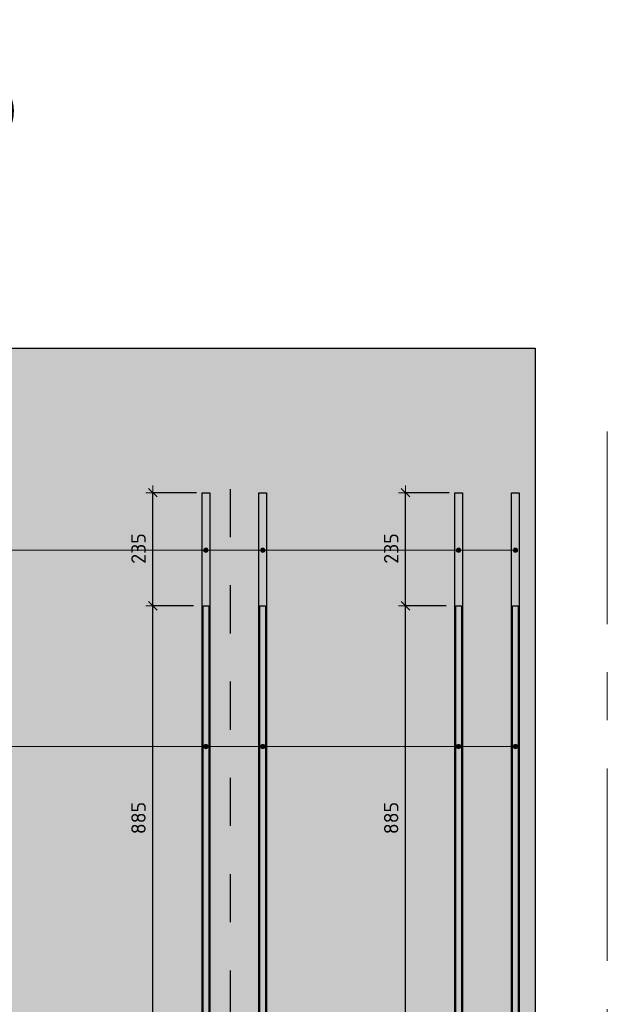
# Model space of a CAD drawing. Header units: metres. Extents: x -38 to 97, y -15 to 21.
# Tile 51 of 216: x 83.23 to 84.46, y -5.61 to -3.57. Entities that reach past the tile are written whole.
import ezdxf

# ---------------------------------------------------------------- set-up
doc = ezdxf.new("R2010")
doc.units = ezdxf.units.M
doc.header["$PDMODE"] = 65
for name, pattern in [('______11', [0.5, 0.4, -0.05, 0, -0.05]), ('______2', [0.0405, 0.03, -0.0105]), ('______5', [1.1, 0.8, -0.1, 0.1, -0.1])]:
    doc.linetypes.add(name, pattern=pattern)
for name, color, linetype, lineweight in [('XR$4$Арм.стержн.горизонт. 1', 180, 'Continuous', 35), ('XR$4$Арм.стержн.горизонт. 2', 202, 'Continuous', 35), ('XR$4$Осевая линия (1)', 7, '______5', 13), ('XR$4$Перекрытие (1)', 7, 'Continuous', 35), ('XR$4$Размерная линия (1)', 7, 'Continuous', 13), ('XR$4$Текст_ общее_1', 7, 'Continuous', 13), ('XR$6$ВК__отв в полу 1-2 эт', 220, 'Continuous', 25), ('XR$6$Перекрытие (1)', 7, 'Continuous', 35), ('XR$6$Размерная линия (1)', 7, 'Continuous', 13), ('XR$6$Текст_ общее_1', 7, 'Continuous', 13)]:
    doc.layers.add(name, color=color, linetype=linetype, lineweight=lineweight)
doc.styles.add('ISOCPEUR', font='txt')
doc.dimstyles.new('DIMSTYLE_24', dxfattribs={"dimtxt": 0.03, "dimasz": 0.03, "dimexe": 0, "dimexo": 0, "dimgap": 0.015, "dimtad": 2, "dimdec": 0, "dimlfac": 1000, "dimrnd": 5, "dimzin": 12, "dimdsep": 46, "dimtxsty": 'ISOCPEUR', "dimblk1": 'ALL_ML_STRICH', "dimblk2": 'ALL_ML_STRICH', "dimsah": 1, "dimcen": 0, "dimclrd": 7, "dimclre": 256, "dimclrt": 7, "dimadec": 0, "dimazin": 0, "dimtfac": 1, "dimtdec": 0, "dimtix": 1, "dimtmove": 2, "dimatfit": 3, "dimfxl": 0, "dimtzin": 0, "dimlwd": 0, "dimlwe": -3, "dimarcsym": 0})

# ---------------------------------------------------------------- blocks, each defined once
blk = doc.blocks.new('ALL_ML_STRICH')
at = {"color": 0, "linetype": 'ByBlock', "lineweight": -2}
for p, q in [((-1, 0), (0.5, 0)), ((-0.3, -0.3), (0.3, 0.3)), ((0, -0.5), (0, 0.5))]:
    blk.add_line(p, q, dxfattribs=at)
blk = doc.blocks.new('*D406')
at = {"layer": 'DEFPOINTS', "color": 7, "linetype": 'Continuous', "lineweight": 13, "transparency": 33554687}
for p in [(84.1406, -4.7849), (83.9397, -5.6699), (84.0364, -5.6699)]:
    blk.add_point(p, dxfattribs=at)
at = {"layer": 'XR$4$Размерная линия (1)', "color": 9, "linetype": 'Continuous', "lineweight": -2, "true_color": 0xc7c7c7, "transparency": 33554687}
for p, q in [((84.1206, -4.7849), (84.0364, -4.7849)), ((83.9597, -5.6699), (84.0364, -5.6699))]:
    blk.add_line(p, q, dxfattribs=at)
at = {"layer": 'XR$4$Размерная линия (1)', "color": 7, "linetype": 'Continuous', "lineweight": -2, "transparency": 33554687}
blk.add_line((84.0364, -5.6699), (84.0364, -4.7849), dxfattribs=at)
at = {"layer": 'XR$4$Размерная линия (1)', "color": 7, "linetype": 'Continuous', "lineweight": 13, "transparency": 33554687, "xscale": 0.03, "yscale": 0.03, "zscale": 0.03}
for p, rotation in [((84.0364, -4.7849), 90), ((84.0364, -5.6699), 270)]:
    blk.add_blockref('ALL_ML_STRICH', p, dxfattribs=dict(at, rotation=rotation))
at = {"layer": 'XR$4$Размерная линия (1)', "color": 7, "linetype": 'Continuous', "lineweight": 13, "transparency": 33554687, "insert": (84.0064, -5.2259), "char_height": 0.03, "width": 0.09, "attachment_point": 5, "rotation": 90, "style": 'ISOCPEUR'}
blk.add_mtext('\\A1;{885}', dxfattribs=at)
blk = doc.blocks.new('*D407')
at = {"layer": 'DEFPOINTS', "color": 7, "linetype": 'Continuous', "lineweight": 13, "transparency": 33554687}
for p in [(84.1471, -4.5499), (84.0364, -4.7849), (84.1406, -4.7849)]:
    blk.add_point(p, dxfattribs=at)
at = {"layer": 'XR$4$Размерная линия (1)', "color": 9, "linetype": 'Continuous', "lineweight": -2, "true_color": 0xc7c7c7, "transparency": 33554687}
for p, q in [((84.1271, -4.5499), (84.0364, -4.5499)), ((84.1206, -4.7849), (84.0364, -4.7849))]:
    blk.add_line(p, q, dxfattribs=at)
at = {"layer": 'XR$4$Размерная линия (1)', "color": 7, "linetype": 'Continuous', "lineweight": -2, "transparency": 33554687}
blk.add_line((84.0364, -4.7849), (84.0364, -4.5499), dxfattribs=at)
at = {"layer": 'XR$4$Размерная линия (1)', "color": 7, "linetype": 'Continuous', "lineweight": 13, "transparency": 33554687, "xscale": 0.03, "yscale": 0.03, "zscale": 0.03}
for p, rotation in [((84.0364, -4.5499), 90), ((84.0364, -4.7849), 270)]:
    blk.add_blockref('ALL_ML_STRICH', p, dxfattribs=dict(at, rotation=rotation))
at = {"layer": 'XR$4$Размерная линия (1)', "color": 7, "linetype": 'Continuous', "lineweight": 13, "transparency": 33554687, "insert": (84.0064, -4.6659), "char_height": 0.03, "width": 0.09, "attachment_point": 5, "rotation": 90, "style": 'ISOCPEUR'}
blk.add_mtext('\\A1;{235}', dxfattribs=at)
blk = doc.blocks.new('*D411')
at = {"layer": 'DEFPOINTS', "color": 7, "linetype": 'Continuous', "lineweight": 13, "transparency": 33554687}
for p in [(83.6156, -4.7849), (83.4147, -5.6699), (83.5114, -5.6699)]:
    blk.add_point(p, dxfattribs=at)
at = {"layer": 'XR$4$Размерная линия (1)', "color": 9, "linetype": 'Continuous', "lineweight": -2, "true_color": 0xc7c7c7, "transparency": 33554687}
for p, q in [((83.5956, -4.7849), (83.5114, -4.7849)), ((83.4347, -5.6699), (83.5114, -5.6699))]:
    blk.add_line(p, q, dxfattribs=at)
at = {"layer": 'XR$4$Размерная линия (1)', "color": 7, "linetype": 'Continuous', "lineweight": -2, "transparency": 33554687}
blk.add_line((83.5114, -5.6699), (83.5114, -4.7849), dxfattribs=at)
at = {"layer": 'XR$4$Размерная линия (1)', "color": 7, "linetype": 'Continuous', "lineweight": 13, "transparency": 33554687, "xscale": 0.03, "yscale": 0.03, "zscale": 0.03}
for p, rotation in [((83.5114, -4.7849), 90), ((83.5114, -5.6699), 270)]:
    blk.add_blockref('ALL_ML_STRICH', p, dxfattribs=dict(at, rotation=rotation))
at = {"layer": 'XR$4$Размерная линия (1)', "color": 7, "linetype": 'Continuous', "lineweight": 13, "transparency": 33554687, "insert": (83.4814, -5.2259), "char_height": 0.03, "width": 0.09, "attachment_point": 5, "rotation": 90, "style": 'ISOCPEUR'}
blk.add_mtext('\\A1;{885}', dxfattribs=at)
blk = doc.blocks.new('*D412')
at = {"layer": 'DEFPOINTS', "color": 7, "linetype": 'Continuous', "lineweight": 13, "transparency": 33554687}
for p in [(83.6221, -4.5499), (83.5114, -4.7849), (83.6156, -4.7849)]:
    blk.add_point(p, dxfattribs=at)
at = {"layer": 'XR$4$Размерная линия (1)', "color": 9, "linetype": 'Continuous', "lineweight": -2, "true_color": 0xc7c7c7, "transparency": 33554687}
for p, q in [((83.6021, -4.5499), (83.5114, -4.5499)), ((83.5956, -4.7849), (83.5114, -4.7849))]:
    blk.add_line(p, q, dxfattribs=at)
at = {"layer": 'XR$4$Размерная линия (1)', "color": 7, "linetype": 'Continuous', "lineweight": -2, "transparency": 33554687}
blk.add_line((83.5114, -4.7849), (83.5114, -4.5499), dxfattribs=at)
at = {"layer": 'XR$4$Размерная линия (1)', "color": 7, "linetype": 'Continuous', "lineweight": 13, "transparency": 33554687, "xscale": 0.03, "yscale": 0.03, "zscale": 0.03}
for p, rotation in [((83.5114, -4.5499), 90), ((83.5114, -4.7849), 270)]:
    blk.add_blockref('ALL_ML_STRICH', p, dxfattribs=dict(at, rotation=rotation))
at = {"layer": 'XR$4$Размерная линия (1)', "color": 7, "linetype": 'Continuous', "lineweight": 13, "transparency": 33554687, "insert": (83.4814, -4.6659), "char_height": 0.03, "width": 0.09, "attachment_point": 5, "rotation": 90, "style": 'ISOCPEUR'}
blk.add_mtext('\\A1;{235}', dxfattribs=at)
blk = doc.blocks.new('*D737')
at = {"layer": 'DEFPOINTS', "color": 7, "linetype": 'Continuous', "lineweight": 13, "transparency": 33554687}
for p in [(84.1406, -4.7849), (83.9397, -5.6699), (84.0364, -5.6699)]:
    blk.add_point(p, dxfattribs=at)
at = {"layer": 'XR$6$Размерная линия (1)', "color": 9, "linetype": 'Continuous', "lineweight": -2, "true_color": 0xc7c7c7, "transparency": 33554687}
for p, q in [((84.1206, -4.7849), (84.0364, -4.7849)), ((83.9597, -5.6699), (84.0364, -5.6699))]:
    blk.add_line(p, q, dxfattribs=at)
at = {"layer": 'XR$6$Размерная линия (1)', "color": 7, "linetype": 'Continuous', "lineweight": -2, "transparency": 33554687}
blk.add_line((84.0364, -5.6699), (84.0364, -4.7849), dxfattribs=at)
at = {"layer": 'XR$6$Размерная линия (1)', "color": 7, "linetype": 'Continuous', "lineweight": 13, "transparency": 33554687, "xscale": 0.03, "yscale": 0.03, "zscale": 0.03}
for p, rotation in [((84.0364, -4.7849), 90), ((84.0364, -5.6699), 270)]:
    blk.add_blockref('ALL_ML_STRICH', p, dxfattribs=dict(at, rotation=rotation))
at = {"layer": 'XR$6$Размерная линия (1)', "color": 7, "linetype": 'Continuous', "lineweight": 13, "transparency": 33554687, "insert": (84.0064, -5.2259), "char_height": 0.03, "width": 0.09, "attachment_point": 5, "rotation": 90, "style": 'ISOCPEUR'}
blk.add_mtext('\\A1;{885}', dxfattribs=at)
blk = doc.blocks.new('*D738')
at = {"layer": 'DEFPOINTS', "color": 7, "linetype": 'Continuous', "lineweight": 13, "transparency": 33554687}
for p in [(84.1471, -4.5499), (84.0364, -4.7849), (84.1406, -4.7849)]:
    blk.add_point(p, dxfattribs=at)
at = {"layer": 'XR$6$Размерная линия (1)', "color": 9, "linetype": 'Continuous', "lineweight": -2, "true_color": 0xc7c7c7, "transparency": 33554687}
for p, q in [((84.1271, -4.5499), (84.0364, -4.5499)), ((84.1206, -4.7849), (84.0364, -4.7849))]:
    blk.add_line(p, q, dxfattribs=at)
at = {"layer": 'XR$6$Размерная линия (1)', "color": 7, "linetype": 'Continuous', "lineweight": -2, "transparency": 33554687}
blk.add_line((84.0364, -4.7849), (84.0364, -4.5499), dxfattribs=at)
at = {"layer": 'XR$6$Размерная линия (1)', "color": 7, "linetype": 'Continuous', "lineweight": 13, "transparency": 33554687, "xscale": 0.03, "yscale": 0.03, "zscale": 0.03}
for p, rotation in [((84.0364, -4.5499), 90), ((84.0364, -4.7849), 270)]:
    blk.add_blockref('ALL_ML_STRICH', p, dxfattribs=dict(at, rotation=rotation))
at = {"layer": 'XR$6$Размерная линия (1)', "color": 7, "linetype": 'Continuous', "lineweight": 13, "transparency": 33554687, "insert": (84.0064, -4.6659), "char_height": 0.03, "width": 0.09, "attachment_point": 5, "rotation": 90, "style": 'ISOCPEUR'}
blk.add_mtext('\\A1;{235}', dxfattribs=at)
blk = doc.blocks.new('*D742')
at = {"layer": 'DEFPOINTS', "color": 7, "linetype": 'Continuous', "lineweight": 13, "transparency": 33554687}
for p in [(83.6156, -4.7849), (83.4147, -5.6699), (83.5114, -5.6699)]:
    blk.add_point(p, dxfattribs=at)
at = {"layer": 'XR$6$Размерная линия (1)', "color": 9, "linetype": 'Continuous', "lineweight": -2, "true_color": 0xc7c7c7, "transparency": 33554687}
for p, q in [((83.5956, -4.7849), (83.5114, -4.7849)), ((83.4347, -5.6699), (83.5114, -5.6699))]:
    blk.add_line(p, q, dxfattribs=at)
at = {"layer": 'XR$6$Размерная линия (1)', "color": 7, "linetype": 'Continuous', "lineweight": -2, "transparency": 33554687}
blk.add_line((83.5114, -5.6699), (83.5114, -4.7849), dxfattribs=at)
at = {"layer": 'XR$6$Размерная линия (1)', "color": 7, "linetype": 'Continuous', "lineweight": 13, "transparency": 33554687, "xscale": 0.03, "yscale": 0.03, "zscale": 0.03}
for p, rotation in [((83.5114, -4.7849), 90), ((83.5114, -5.6699), 270)]:
    blk.add_blockref('ALL_ML_STRICH', p, dxfattribs=dict(at, rotation=rotation))
at = {"layer": 'XR$6$Размерная линия (1)', "color": 7, "linetype": 'Continuous', "lineweight": 13, "transparency": 33554687, "insert": (83.4814, -5.2259), "char_height": 0.03, "width": 0.09, "attachment_point": 5, "rotation": 90, "style": 'ISOCPEUR'}
blk.add_mtext('\\A1;{885}', dxfattribs=at)
blk = doc.blocks.new('*D743')
at = {"layer": 'DEFPOINTS', "color": 7, "linetype": 'Continuous', "lineweight": 13, "transparency": 33554687}
for p in [(83.6221, -4.5499), (83.5114, -4.7849), (83.6156, -4.7849)]:
    blk.add_point(p, dxfattribs=at)
at = {"layer": 'XR$6$Размерная линия (1)', "color": 9, "linetype": 'Continuous', "lineweight": -2, "true_color": 0xc7c7c7, "transparency": 33554687}
for p, q in [((83.6021, -4.5499), (83.5114, -4.5499)), ((83.5956, -4.7849), (83.5114, -4.7849))]:
    blk.add_line(p, q, dxfattribs=at)
at = {"layer": 'XR$6$Размерная линия (1)', "color": 7, "linetype": 'Continuous', "lineweight": -2, "transparency": 33554687}
blk.add_line((83.5114, -4.7849), (83.5114, -4.5499), dxfattribs=at)
at = {"layer": 'XR$6$Размерная линия (1)', "color": 7, "linetype": 'Continuous', "lineweight": 13, "transparency": 33554687, "xscale": 0.03, "yscale": 0.03, "zscale": 0.03}
for p, rotation in [((83.5114, -4.5499), 90), ((83.5114, -4.7849), 270)]:
    blk.add_blockref('ALL_ML_STRICH', p, dxfattribs=dict(at, rotation=rotation))
at = {"layer": 'XR$6$Размерная линия (1)', "color": 7, "linetype": 'Continuous', "lineweight": 13, "transparency": 33554687, "insert": (83.4814, -4.6659), "char_height": 0.03, "width": 0.09, "attachment_point": 5, "rotation": 90, "style": 'ISOCPEUR'}
blk.add_mtext('\\A1;{235}', dxfattribs=at)
blk = doc.blocks.new('СЛОЖНЫЙ_ОБЪЕКТ_98')
at = {"linetype": 'Continuous', "lineweight": 25, "true_color": 0x000000, "transparency": 33554687}
for points in [[(83.6843, -4.4488), (83.6842, -4.448), (83.6839, -4.4473), (83.6836, -4.4466), (83.6832, -4.446), (83.6827, -4.4454), (83.6821, -4.4449), (83.6814, -4.4445), (83.6807, -4.4441), (83.68, -4.4439), (83.6793, -4.4437), (83.6785, -4.4437), (83.6652, -4.4437), (83.6644, -4.4437), (83.6636, -4.4439), (83.6629, -4.4441), (83.6622, -4.4445), (83.6616, -4.4449), (83.661, -4.4454), (83.6605, -4.446), (83.6601, -4.4466), (83.6597, -4.4473), (83.6595, -4.448), (83.6593, -4.4488), (83.6593, -4.4496), (83.6593, -4.5471), (83.6844, -4.5471), (83.6844, -4.4496)], [(83.6843, -6.9992), (83.6844, -6.9985), (83.6844, -6.901), (83.6593, -6.901), (83.6593, -6.9985), (83.6593, -6.9992), (83.6595, -7), (83.6597, -7.0007), (83.6601, -7.0014), (83.6605, -7.002), (83.661, -7.0026), (83.6616, -7.0031), (83.6622, -7.0035), (83.6629, -7.0039), (83.6636, -7.0041), (83.6644, -7.0043), (83.6652, -7.0043), (83.6785, -7.0043), (83.6793, -7.0043), (83.68, -7.0041), (83.6807, -7.0039), (83.6814, -7.0035), (83.6821, -7.0031), (83.6827, -7.0026), (83.6832, -7.002), (83.6836, -7.0014), (83.6839, -7.0007), (83.6842, -7)]]:
    blk.add_hatch(color=18, dxfattribs=at).paths.add_polyline_path(points)
at = {"color": 7, "linetype": '______2', "lineweight": 25, "transparency": 33554687}
blk.add_line((83.6718, -4.5424), (83.6718, -6.901), dxfattribs=at)
at = {"layer": 'XR$6$ВК__отв в полу 1-2 эт', "color": 7, "linetype": 'Continuous', "lineweight": 13, "transparency": 33554687}
for p, q in [((83.6718, -7.001), (83.6718, -7.131)), ((83.6718, -7.131), (83.8118, -7.131))]:
    blk.add_line(p, q, dxfattribs=at)
at = {"color": 7, "linetype": 'Continuous', "lineweight": 13, "transparency": 33554687, "insert": (83.758, -7.0509), "char_height": 0.06, "width": 0.065333, "attachment_point": 5, "style": 'ISOCPEUR'}
blk.add_mtext('\\A1;{\\fISOCPEUR|i0|b0;\\H0.060000;\\W1.000000;\\C7;д}\\P', dxfattribs=at)

msp = doc.modelspace()

# ---------------------------------------------------------------- hatches: boundary and pattern name
at = {"linetype": 'Continuous', "lineweight": 13, "true_color": 0xf1f1f1, "transparency": 33554687}
msp.add_hatch(color=7, dxfattribs=at).paths.add_polyline_path([(84.3056, -4.2499), (80.9556, -4.2499), (80.9556, -5.8499), (84.3056, -5.8499)])
at = {"layer": 'XR$4$Арм.стержн.горизонт. 1', "linetype": 'Continuous', "lineweight": 13, "transparency": 33554687}
for points in [[(83.6178, -4.6717), (83.6178, -4.6672), (83.6171, -4.6695)], [(83.6178, -4.6672), (83.6194, -4.6734), (83.6194, -4.6656)], [(83.6178, -4.6672), (83.6178, -4.6717), (83.6194, -4.6734)], [(83.6194, -4.6656), (83.6216, -4.674), (83.6216, -4.665)], [(83.6194, -4.6656), (83.6194, -4.6734), (83.6216, -4.674)], [(83.6216, -4.665), (83.6216, -4.674), (83.6239, -4.6734)], [(83.6216, -4.665), (83.6239, -4.6734), (83.6239, -4.6656)], [(83.6239, -4.6656), (83.6239, -4.6734), (83.6255, -4.6717)], [(83.6239, -4.6656), (83.6255, -4.6717), (83.6255, -4.6672)], [(83.6255, -4.6672), (83.6255, -4.6717), (83.6261, -4.6695)], [(83.7358, -4.6717), (83.7358, -4.6672), (83.7351, -4.6695)], [(83.7358, -4.6672), (83.7374, -4.6734), (83.7374, -4.6656)], [(83.7358, -4.6672), (83.7358, -4.6717), (83.7374, -4.6734)], [(83.7374, -4.6656), (83.7396, -4.674), (83.7396, -4.665)], [(83.7374, -4.6656), (83.7374, -4.6734), (83.7396, -4.674)], [(83.7396, -4.665), (83.7396, -4.674), (83.7419, -4.6734)], [(83.7396, -4.665), (83.7419, -4.6734), (83.7419, -4.6656)], [(83.7419, -4.6656), (83.7419, -4.6734), (83.7435, -4.6717)], [(83.7419, -4.6656), (83.7435, -4.6717), (83.7435, -4.6672)], [(83.7435, -4.6672), (83.7435, -4.6717), (83.7441, -4.6695)], [(84.1428, -4.6717), (84.1428, -4.6672), (84.1421, -4.6695)], [(84.1428, -4.6672), (84.1444, -4.6734), (84.1444, -4.6656)], [(84.1428, -4.6672), (84.1428, -4.6717), (84.1444, -4.6734)], [(84.1444, -4.6656), (84.1466, -4.674), (84.1466, -4.665)], [(84.1444, -4.6656), (84.1444, -4.6734), (84.1466, -4.674)], [(84.1466, -4.665), (84.1466, -4.674), (84.1489, -4.6734)], [(84.1466, -4.665), (84.1489, -4.6734), (84.1489, -4.6656)], [(84.1489, -4.6656), (84.1489, -4.6734), (84.1505, -4.6717)], [(84.1489, -4.6656), (84.1505, -4.6717), (84.1505, -4.6672)], [(84.1505, -4.6672), (84.1505, -4.6717), (84.1511, -4.6695)], [(84.2608, -4.6717), (84.2608, -4.6672), (84.2601, -4.6695)], [(84.2608, -4.6672), (84.2624, -4.6734), (84.2624, -4.6656)], [(84.2608, -4.6672), (84.2608, -4.6717), (84.2624, -4.6734)], [(84.2624, -4.6656), (84.2646, -4.674), (84.2646, -4.665)], [(84.2624, -4.6656), (84.2624, -4.6734), (84.2646, -4.674)], [(84.2646, -4.665), (84.2646, -4.674), (84.2669, -4.6734)], [(84.2646, -4.665), (84.2669, -4.6734), (84.2669, -4.6656)], [(84.2669, -4.6656), (84.2669, -4.6734), (84.2685, -4.6717)], [(84.2669, -4.6656), (84.2685, -4.6717), (84.2685, -4.6672)], [(84.2685, -4.6672), (84.2685, -4.6717), (84.2691, -4.6695)]]:
    msp.add_hatch(color=7, dxfattribs=at).paths.add_polyline_path(points)
at = {"layer": 'XR$4$Арм.стержн.горизонт. 2', "linetype": 'Continuous', "lineweight": 13, "transparency": 33554687}
for points in [[(83.6194, -5.0734), (83.6216, -5.0818), (83.6216, -5.0728)], [(83.6216, -5.0728), (83.6216, -5.0818), (83.6239, -5.0812)], [(83.6216, -5.0728), (83.6239, -5.0812), (83.6239, -5.0734)], [(83.7374, -5.0734), (83.7396, -5.0818), (83.7396, -5.0728)], [(83.7396, -5.0728), (83.7396, -5.0818), (83.7419, -5.0812)], [(83.7396, -5.0728), (83.7419, -5.0812), (83.7419, -5.0734)], [(84.1444, -5.0734), (84.1466, -5.0818), (84.1466, -5.0728)], [(84.1466, -5.0728), (84.1466, -5.0818), (84.1489, -5.0812)], [(84.1466, -5.0728), (84.1489, -5.0812), (84.1489, -5.0734)], [(84.2624, -5.0734), (84.2646, -5.0818), (84.2646, -5.0728)], [(84.2646, -5.0728), (84.2646, -5.0818), (84.2669, -5.0812)], [(84.2646, -5.0728), (84.2669, -5.0812), (84.2669, -5.0734)], [(83.6178, -5.0796), (83.6178, -5.0751), (83.6171, -5.0773)], [(83.6178, -5.0751), (83.6194, -5.0812), (83.6194, -5.0734)], [(83.6178, -5.0751), (83.6178, -5.0796), (83.6194, -5.0812)], [(83.6194, -5.0734), (83.6194, -5.0812), (83.6216, -5.0818)], [(83.6239, -5.0734), (83.6239, -5.0812), (83.6255, -5.0796)], [(83.6239, -5.0734), (83.6255, -5.0796), (83.6255, -5.0751)], [(83.6255, -5.0751), (83.6255, -5.0796), (83.6261, -5.0773)], [(83.7358, -5.0796), (83.7358, -5.0751), (83.7351, -5.0773)], [(83.7358, -5.0751), (83.7374, -5.0812), (83.7374, -5.0734)], [(83.7358, -5.0751), (83.7358, -5.0796), (83.7374, -5.0812)], [(83.7374, -5.0734), (83.7374, -5.0812), (83.7396, -5.0818)], [(83.7419, -5.0734), (83.7419, -5.0812), (83.7435, -5.0796)], [(83.7419, -5.0734), (83.7435, -5.0796), (83.7435, -5.0751)], [(83.7435, -5.0751), (83.7435, -5.0796), (83.7441, -5.0773)], [(84.1428, -5.0796), (84.1428, -5.0751), (84.1421, -5.0773)], [(84.1428, -5.0751), (84.1444, -5.0812), (84.1444, -5.0734)], [(84.1428, -5.0751), (84.1428, -5.0796), (84.1444, -5.0812)], [(84.1444, -5.0734), (84.1444, -5.0812), (84.1466, -5.0818)], [(84.1489, -5.0734), (84.1489, -5.0812), (84.1505, -5.0796)], [(84.1489, -5.0734), (84.1505, -5.0796), (84.1505, -5.0751)], [(84.1505, -5.0751), (84.1505, -5.0796), (84.1511, -5.0773)], [(84.2608, -5.0796), (84.2608, -5.0751), (84.2601, -5.0773)], [(84.2608, -5.0751), (84.2624, -5.0812), (84.2624, -5.0734)], [(84.2608, -5.0751), (84.2608, -5.0796), (84.2624, -5.0812)], [(84.2624, -5.0734), (84.2624, -5.0812), (84.2646, -5.0818)], [(84.2669, -5.0734), (84.2669, -5.0812), (84.2685, -5.0796)], [(84.2669, -5.0734), (84.2685, -5.0796), (84.2685, -5.0751)], [(84.2685, -5.0751), (84.2685, -5.0796), (84.2691, -5.0773)]]:
    msp.add_hatch(color=7, dxfattribs=at).paths.add_polyline_path(points)

# ---------------------------------------------------------------- linework, layer by layer
at = {"layer": 'XR$4$Арм.стержн.горизонт. 1', "color": 7, "linetype": 'Continuous', "lineweight": 13, "transparency": 33554687}
for p, q in [((80.6389, -4.6695), (83.6216, -4.6695)), ((80.6389, -4.6695), (84.2646, -4.6695)), ((80.6389, -4.6695), (83.7396, -4.6695)), ((80.6389, -4.6695), (84.1466, -4.6695)), ((83.6171, -4.6695), (83.6171, -4.6695)), ((83.6216, -4.665), (83.6216, -4.665)), ((83.6216, -4.674), (83.6216, -4.674)), ((83.6261, -4.6695), (83.6261, -4.6695)), ((83.7351, -4.6695), (83.7351, -4.6695)), ((83.7396, -4.665), (83.7396, -4.665)), ((83.7396, -4.674), (83.7396, -4.674)), ((83.7441, -4.6695), (83.7441, -4.6695)), ((84.1421, -4.6695), (84.1421, -4.6695)), ((84.1466, -4.665), (84.1466, -4.665)), ((84.1466, -4.674), (84.1466, -4.674)), ((84.1511, -4.6695), (84.1511, -4.6695)), ((84.2601, -4.6695), (84.2601, -4.6695)), ((84.2646, -4.665), (84.2646, -4.665)), ((84.2646, -4.674), (84.2646, -4.674)), ((84.2691, -4.6695), (84.2691, -4.6695))]:
    msp.add_line(p, q, dxfattribs=at)
at = {"layer": 'XR$4$Арм.стержн.горизонт. 1', "color": 7, "linetype": 'Continuous', "lineweight": 25, "transparency": 33554687}
for points in [[(83.6136, -6.8899), (83.6136, -4.5499), (83.6296, -4.5499), (83.6296, -6.8899), (83.6136, -6.8899)], [(83.7316, -6.8899), (83.7316, -4.5499), (83.7476, -4.5499), (83.7476, -6.8899), (83.7316, -6.8899)], [(84.1386, -6.8899), (84.1386, -4.5499), (84.1546, -4.5499), (84.1546, -6.8899), (84.1386, -6.8899)], [(84.2566, -6.8899), (84.2566, -4.5499), (84.2726, -4.5499), (84.2726, -6.8899), (84.2566, -6.8899)]]:
    msp.add_lwpolyline(points, dxfattribs=at)
at = {"layer": 'XR$4$Арм.стержн.горизонт. 1', "color": 7, "linetype": 'Continuous', "lineweight": 13, "transparency": 33554687}
for centre in [(83.6216, -4.6695), (83.7396, -4.6695), (84.1466, -4.6695), (84.2646, -4.6695)]:
    msp.add_circle(centre, 0.0045, dxfattribs=at)
at = {"layer": 'XR$4$Арм.стержн.горизонт. 2', "color": 7, "linetype": 'Continuous', "lineweight": 13, "transparency": 33554687}
for p, q in [((83.6216, -5.0728), (83.6216, -5.0728)), ((83.7396, -5.0728), (83.7396, -5.0728)), ((84.1466, -5.0728), (84.1466, -5.0728)), ((84.2646, -5.0728), (84.2646, -5.0728)), ((80.6354, -5.0773), (84.1466, -5.0773)), ((80.6354, -5.0773), (83.6216, -5.0773)), ((80.6354, -5.0773), (84.2646, -5.0773)), ((80.6354, -5.0773), (83.7396, -5.0773)), ((83.6171, -5.0773), (83.6171, -5.0773)), ((83.6216, -5.0818), (83.6216, -5.0818)), ((83.6261, -5.0773), (83.6261, -5.0773)), ((83.7351, -5.0773), (83.7351, -5.0773)), ((83.7396, -5.0818), (83.7396, -5.0818)), ((83.7441, -5.0773), (83.7441, -5.0773)), ((84.1421, -5.0773), (84.1421, -5.0773)), ((84.1466, -5.0818), (84.1466, -5.0818)), ((84.1511, -5.0773), (84.1511, -5.0773)), ((84.2601, -5.0773), (84.2601, -5.0773)), ((84.2646, -5.0818), (84.2646, -5.0818)), ((84.2691, -5.0773), (84.2691, -5.0773))]:
    msp.add_line(p, q, dxfattribs=at)
at = {"layer": 'XR$4$Арм.стержн.горизонт. 2', "color": 34, "linetype": 'Continuous', "lineweight": 25, "transparency": 33554687}
for points in [[(83.6276, -4.7849), (83.6276, -6.7349), (83.6156, -6.7349), (83.6156, -4.7849), (83.6276, -4.7849)], [(83.7456, -4.7849), (83.7456, -6.7349), (83.7336, -6.7349), (83.7336, -4.7849), (83.7456, -4.7849)], [(84.1526, -4.7849), (84.1526, -6.7349), (84.1406, -6.7349), (84.1406, -4.7849), (84.1526, -4.7849)], [(84.2706, -4.7849), (84.2706, -6.7349), (84.2586, -6.7349), (84.2586, -4.7849), (84.2706, -4.7849)]]:
    msp.add_lwpolyline(points, dxfattribs=at)
at = {"layer": 'XR$4$Арм.стержн.горизонт. 2', "color": 7, "linetype": 'Continuous', "lineweight": 13, "transparency": 33554687}
for centre in [(83.6216, -5.0773), (83.7396, -5.0773), (84.1466, -5.0773), (84.2646, -5.0773)]:
    msp.add_circle(centre, 0.0045, dxfattribs=at)
at = {"layer": 'XR$4$Осевая линия (1)', "color": 253, "linetype": '______11', "lineweight": 13, "true_color": 0xa0a0a0, "transparency": 33554687}
msp.add_line((84.4555, -4.4229), (84.4555, -7.6593), dxfattribs=at)
at = {"layer": 'XR$4$Перекрытие (1)', "color": 7, "linetype": 'Continuous', "lineweight": 25, "transparency": 33554687}
for p, q in [((80.9556, -4.2499), (84.3056, -4.2499)), ((84.3056, -4.2499), (84.3056, -5.6699))]:
    msp.add_line(p, q, dxfattribs=at)
at = {"layer": 'XR$6$Перекрытие (1)', "color": 7, "linetype": 'Continuous', "lineweight": 25, "transparency": 33554687}
for p, q in [((80.9556, -4.2499), (84.3056, -4.2499)), ((84.3056, -4.2499), (84.3056, -5.6699))]:
    msp.add_line(p, q, dxfattribs=at)

# ---------------------------------------------------------------- block references
at = {"color": 7, "linetype": 'Continuous', "lineweight": 13, "transparency": 33554687}
msp.add_blockref('СЛОЖНЫЙ_ОБЪЕКТ_98', (0, 0), dxfattribs=at)

# ---------------------------------------------------------------- texts
at = {"layer": 'XR$4$Текст_ общее_1', "color": 7, "linetype": 'Continuous', "lineweight": 13, "transparency": 33554687, "insert": (82.6368, -3.5688), "char_height": 0.09, "width": 2.112075, "attachment_point": 2, "line_spacing_factor": 1.084337}
msp.add_mtext('\\A1;{\\L\\fISOCPEUR|i0|b0;\\H0.090000;\\W1.000000;\\C7;  Деталь плана 2\\l}\\P{\\fISOCPEUR|i0|b0;\\H0.052500;\\W1.000000;\\C7;(схема армирования ребер балкона)}\\P', dxfattribs=at)
at = {"layer": 'XR$6$Текст_ общее_1', "color": 7, "linetype": 'Continuous', "lineweight": 13, "transparency": 33554687, "insert": (82.6368, -3.5688), "char_height": 0.09, "width": 2.112075, "attachment_point": 2, "line_spacing_factor": 1.084337}
msp.add_mtext('\\A1;{\\L\\fISOCPEUR|i0|b0;\\H0.090000;\\W1.000000;\\C7;  Деталь плана 2\\l}\\P{\\fISOCPEUR|i0|b0;\\H0.052500;\\W1.000000;\\C7;(схема армирования ребер балкона)}\\P', dxfattribs=at)

# ---------------------------------------------------------------- dimensions: what is measured, and where the dimension line sits
at = {"layer": 'XR$4$Размерная линия (1)', "color": 7, "linetype": 'Continuous', "lineweight": 13, "transparency": 33554687}
for base, p1, p2, picture, middle in [((83.5114, -4.5499), (83.5956, -4.7849), (83.6021, -4.5499), '*D412', (83.4814, -4.6659)), ((84.0364, -4.5499), (84.1206, -4.7849), (84.1271, -4.5499), '*D407', (84.0064, -4.6659)), ((83.5114, -4.7849), (83.4347, -5.6699), (83.5956, -4.7849), '*D411', (83.4814, -5.2259)), ((84.0364, -4.7849), (83.9597, -5.6699), (84.1206, -4.7849), '*D406', (84.0064, -5.2259))]:
    dim = msp.add_linear_dim(base=base, p1=p1, p2=p2, angle=90, dimstyle='DIMSTYLE_24', override={"dimpost": '<>', "dimclrd": 7, "dimclre": 9, "dimclrt": 7, "dimlwd": 0, "dimlwe": 65533}, dxfattribs=at)
    dim.commit()
    dim.dimension.update_dxf_attribs({"geometry": picture, "text_midpoint": middle, "dimtype": 160})
at = {"layer": 'XR$6$Размерная линия (1)', "color": 7, "linetype": 'Continuous', "lineweight": 13, "transparency": 33554687}
for base, p1, p2, picture, middle in [((83.5114, -4.5499), (83.5956, -4.7849), (83.6021, -4.5499), '*D743', (83.4814, -4.6659)), ((84.0364, -4.5499), (84.1206, -4.7849), (84.1271, -4.5499), '*D738', (84.0064, -4.6659)), ((83.5114, -4.7849), (83.4347, -5.6699), (83.5956, -4.7849), '*D742', (83.4814, -5.2259)), ((84.0364, -4.7849), (83.9597, -5.6699), (84.1206, -4.7849), '*D737', (84.0064, -5.2259))]:
    dim = msp.add_linear_dim(base=base, p1=p1, p2=p2, angle=90, dimstyle='DIMSTYLE_24', override={"dimpost": '<>', "dimclrd": 7, "dimclre": 9, "dimclrt": 7, "dimlwd": 0, "dimlwe": 65533}, dxfattribs=at)
    dim.commit()
    dim.dimension.update_dxf_attribs({"geometry": picture, "text_midpoint": middle, "dimtype": 160})

doc.saveas('drawing.dxf')
